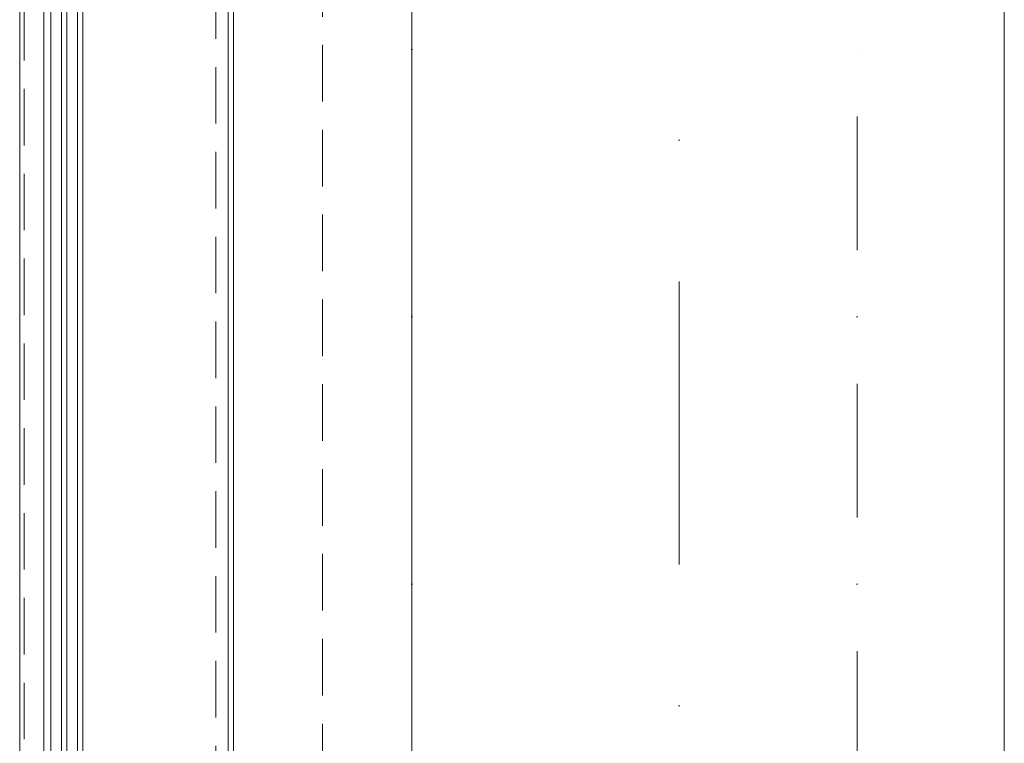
# Model space of a CAD drawing. Header units: millimetres. Extents: x 213386 to 459888, y 74252 to 208052.
# Tile 146 of 256: x 373037 to 374142, y 167686 to 168498. Entities that reach past the tile are written whole.
import ezdxf

# ---------------------------------------------------------------- set-up
doc = ezdxf.new("R2010")
doc.units = ezdxf.units.MM
for name, pattern in [('CK_Čerchovaná 50', [6, 3, -1.5, 0, -1.5]), ('ČERCHOVANÁ', [25.4, 12.7, -6.35, 0, -6.35]), ('ČÁRKOVANÁ', [19.05, 12.7, -6.35])]:
    doc.linetypes.add(name, pattern=pattern)
for name, color, linetype, lineweight in [('FASÁDA DETAILNÍ', 255, 'Continuous', 0), ('OSY', 255, 'Continuous', 0), ('TENKA', 255, 'Continuous', 0)]:
    doc.layers.add(name, color=color, linetype=linetype, lineweight=lineweight)

msp = doc.modelspace()

# ---------------------------------------------------------------- linework, layer by layer
at = {"layer": 'FASÁDA DETAILNÍ'}
for p, q in [((373036.638, 145492.154), (373036.638, 169172.154)), ((373063.638, 145492.154), (373063.638, 169172.154)), ((373063.638, 155177.655), (373063.638, 169172.154)), ((373071.638, 169172.154), (373071.638, 145492.154)), ((373071.638, 169172.154), (373071.638, 155177.655)), ((373083.638, 145492.154), (373083.638, 169172.154)), ((373083.638, 155177.655), (373083.638, 169172.154)), ((373089.638, 169172.154), (373089.638, 145492.154)), ((373089.638, 169172.154), (373089.638, 155177.655)), ((373101.638, 145492.154), (373101.638, 169172.154)), ((373101.638, 155177.655), (373101.638, 169172.154)), ((373107.638, 169172.154), (373107.638, 145492.154)), ((373107.638, 169172.154), (373107.638, 155177.655)), ((373063.637, 167177.655), (373063.637, 169145.154)), ((373071.637, 169127.154), (373071.637, 167177.655)), ((373083.637, 167177.655), (373083.637, 169113.154)), ((373089.637, 169113.154), (373089.637, 167177.655)), ((373101.638, 167177.655), (373101.638, 169095.154)), ((373107.638, 169095.154), (373107.638, 167177.655)), ((373276.638, 145732.154), (373276.638, 168932.154))]:
    msp.add_line(p, q, dxfattribs=at)
at = {"layer": 'FASÁDA DETAILNÍ', "linetype": 'ČÁRKOVANÁ', "ltscale": 5}
for p, q in [((373041.638, 145497.154), (373041.638, 169167.154)), ((373256.638, 145712.154), (373256.638, 168952.154)), ((373376.638, 145832.154), (373376.638, 168832.154))]:
    msp.add_line(p, q, dxfattribs=at)
at = {"layer": 'FASÁDA DETAILNÍ'}
msp.add_lwpolyline([(373270.638, 166738.654), (373270.638, 169058.154)], close=True, dxfattribs=at)
at = {"layer": 'FASÁDA DETAILNÍ', "ltscale": 5}
msp.add_lwpolyline([(373969.138, 145732.154), (373969.138, 145932.154), (373476.638, 145932.154), (373476.638, 168732.154), (373969.14, 168732.154), (373969.14, 168932.154)], dxfattribs=at)
at = {"layer": 'OSY', "linetype": 'ČERCHOVANÁ', "ltscale": 25}
msp.add_line((373776.638, 170109.563), (373776.638, 145530.044), dxfattribs=at)
at = {"layer": 'TENKA'}
msp.add_line((374141.638, 167232.154), (374141.638, 171512.465), dxfattribs=at)
at = {"layer": 'TENKA', "linetype": 'CK_Čerchovaná 50', "ltscale": 50}
for p, q in [((373476.638, 145732.154), (373476.638, 168932.154)), ((373976.638, 145732.154), (373976.638, 168482.154))]:
    msp.add_line(p, q, dxfattribs=at)

doc.saveas('drawing.dxf')
